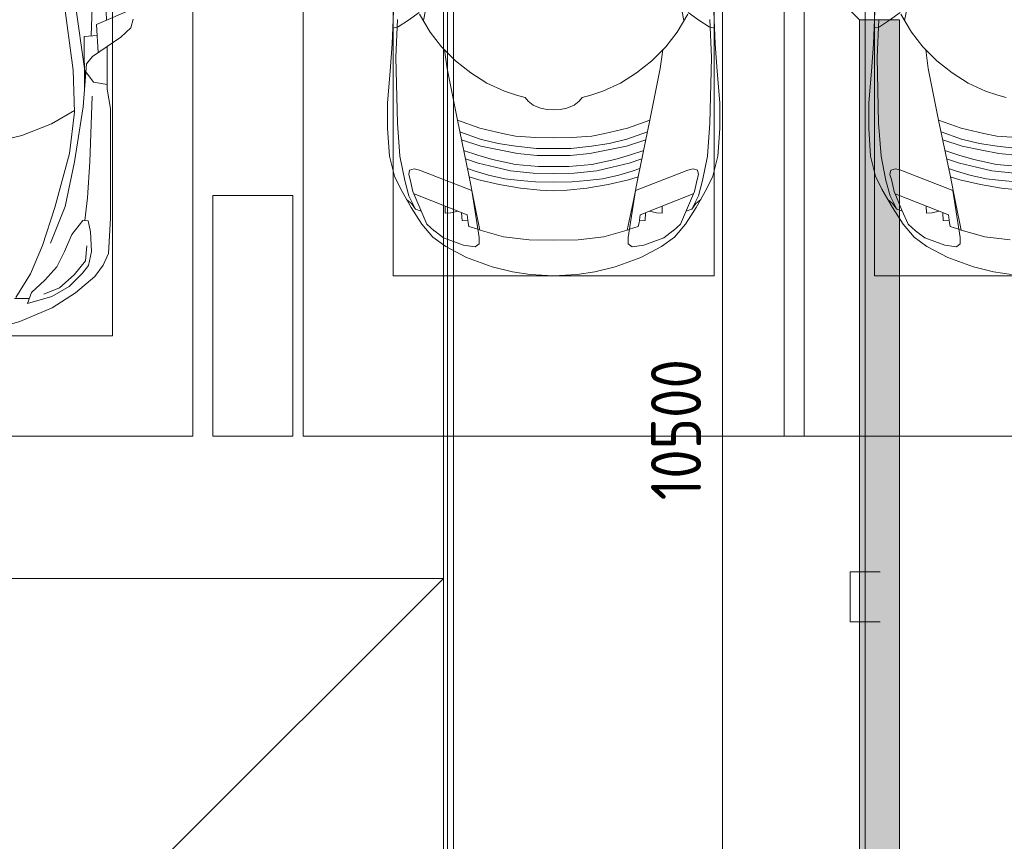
# Model space of a CAD drawing. Header units: millimetres. Extents: x -32229 to 170644, y -13689 to 125138.
# Tile 174 of 256: x 18272 to 23183, y 113738 to 117837. Entities that reach past the tile are written whole.
import ezdxf

# ---------------------------------------------------------------- set-up
doc = ezdxf.new("R2010")
doc.units = ezdxf.units.MM
for name, color, linetype, lineweight in [('A-ANNO-DIMS', 7, 'Continuous', 9), ('A-ANNO-DIMS-200', 7, 'Continuous', 9), ('A-DETL-GENF', 7, 'Continuous', 18), ('A-FLOR', 7, 'Continuous', 18), ('A-GENM', 7, 'Continuous', 18), ('C-PRKG', 7, 'Continuous', 18), ('M-EQPM', 7, 'Continuous', 18), ('S-COLS', 7, 'Continuous', 18)]:
    doc.layers.add(name, color=color, linetype=linetype, lineweight=lineweight)
doc.layers.add('A-DETL', color=7, linetype='Continuous', lineweight=9, true_color=0x00a600)
doc.styles.add('GOST Common_6', font='GOST_Common.ttf', dxfattribs={"width": 0.9, "height": 250})
doc.dimstyles.new('ГОСТ_2_5_мм2', dxfattribs={"dimscale": 304.8, "dimtxt": 251.428749, "dimasz": 0.492126, "dimexe": 0.492126, "dimexo": 0.656168, "dimgap": 0.098425, "dimtad": 1, "dimdec": 0, "dimdsep": 46, "dimtxsty": 'GOST Common_6', "dimblk1": 'OBLIQUE', "dimblk2": 'OBLIQUE', "dimsah": 1, "dimcen": 0.09, "dimazin": 2, "dimtfac": 1, "dimtdec": 4, "dimtix": 1, "dimtmove": 0, "dimatfit": 3, "dimfxl": 1, "dimtvp": 1, "dimtolj": 1, "dimtzin": 0, "dimarcsym": 2})

# ---------------------------------------------------------------- blocks, each defined once
blk = doc.blocks.new('АР_Машиноместо - 5300x2500_С-2205627--01 ЭО')
at = {"layer": 'A-DETL-GENF', "color": 253, "lineweight": 13, "true_color": 0xaaaaaa}
for p, q in [((1052.6, -517.5), (861.8, -571.6)), ((861.8, -571.6), (701.8, -640.4)), ((701.8, -640.4), (584.4, -714.6)), ((824.6, -660.9), (703.5, -696.4)), ((804.5, -715.7), (824.6, -660.9)), ((888.4, -685.9), (815.2, -686.6)), ((584.4, -714.6), (489, -795.6)), ((703.5, -696.4), (616.5, -746.4)), ((737.5, -778.3), (804.5, -715.7)), ((881.5, -691.6), (809.1, -809.4)), ((616.5, -746.4), (550, -812.3)), ((677.4, -843.7), (737.5, -778.3)), ((489, -795.6), (445.9, -853.1)), ((550, -812.3), (519.1, -851.5)), ((809.1, -809.4), (749.2, -950.3)), ((445.9, -853.1), (420.9, -910.7)), ((519.1, -851.5), (505.7, -920)), ((639.1, -920), (677.4, -843.7)), ((420.9, -910.7), (409.5, -1087)), ((505.7, -920), (510.2, -1018.7)), ((603.4, -1004.8), (639.1, -920)), ((749.2, -950.3), (687.4, -1141)), ((510.2, -1018.7), (521.5, -1074.5)), ((548.5, -1076.2), (603.4, -1004.8)), ((521.5, -1074.5), (548.5, -1076.2)), ((409.5, -1087), (410.6, -1634.2)), ((687.4, -1141), (615.4, -1410.3)), ((615.4, -1410.3), (589.4, -1615.5)), ((852.8, -1499), (1016.6, -1459.9)), ((703.6, -1557.1), (852.8, -1499)), ((590.4, -1624.3), (703.6, -1557.1)), ((589.4, -1615.5), (595.8, -1824.8)), ((410.6, -1634.2), (426.5, -1730.9)), ((546.5, -1642.6), (530.6, -1857.6)), ((426.5, -1730.9), (427.5, -1943)), ((495, -1765.3), (426.6, -1753.4)), ((533.6, -1816.8), (495, -1765.3)), ((540.9, -1993.7), (539.8, -1733.1)), ((597, -2231), (535, -1798.3)), ((530.6, -1857.6), (500.6, -1894.5)), ((595.8, -1824.8), (644.6, -2191.8)), ((500.6, -1894.5), (357.8, -1990.1)), ((479.9, -2052.9), (471, -1914.3)), ((357.8, -1990.1), (309.5, -2036.1)), ((540.9, -1993.7), (476.3, -1997.9)), ((505.9, -1996), (500, -2210.1)), ((309.5, -2036.1), (296.8, -2079.9)), ((301.4, -2130.5), (479.9, -2052.9)), ((432.3, -2119.9), (430.7, -2073.9))]:
    blk.add_line(p, q, dxfattribs=at)
at = {"layer": 'A-DETL-GENF', "color": 254, "lineweight": 13, "true_color": 0xd4d4d4}
for p, q in [((742.6, -707.8), (664.7, -739.9)), ((664.7, -739.9), (591.7, -805)), ((591.7, -805), (534.5, -874.4)), ((534.5, -874.4), (528.1, -949.5)), ((710.2, -962.8), (636.7, -1146)), ((537.4, -1076.1), (524.9, -1188.6)), ((636.7, -1146), (590.3, -1367.8)), ((524.9, -1188.6), (513.9, -1368.9)), ((513.9, -1368.9), (502.3, -1696.3)), ((590.3, -1367.8), (546.5, -1642.6))]:
    blk.add_line(p, q, dxfattribs=at)
at = {"layer": 'C-PRKG', "color": 253, "lineweight": 13, "true_color": 0xaaaaaa}
for p, q in [((2500, 0), (0, 0)), ((0, 0), (0, -5300)), ((400, -500), (400, -4800)), ((400, -500), (2100, -500))]:
    blk.add_line(p, q, dxfattribs=at)
blk = doc.blocks.new('АР_Машиноместо - 4900x2400_М__5300х2500_-V22--01 ЭО')
at = {"layer": 'A-DETL-GENF', "color": 253, "lineweight": 13, "true_color": 0xaaaaaa}
for p, q in [((619.7, 2168.6), (600.3, 2072.7)), ((1880.3, 2168.6), (1899.7, 2072.7)), ((444.9, 1956.8), (453, 2159.1)), ((578.8, 2112.6), (525.5, 2074.6)), ((1921.2, 2112.6), (1974.5, 2074.6)), ((2055.1, 1956.8), (2047, 2159.1)), ((525.5, 2074.6), (475.1, 2041)), ((634.6, 2015), (580.7, 2105.7)), ((1865.4, 2015), (1919.3, 2105.7)), ((1974.5, 2074.6), (2024.9, 2041)), ((475.1, 2041), (447.5, 2034.4)), ((690.7, 1941.6), (634.6, 2015)), ((1809.3, 1941.6), (1865.4, 2015)), ((2024.9, 2041), (2052.5, 2034.4)), ((434.8, 1820.7), (444.9, 1956.8)), ((761.1, 1871.7), (690.7, 1941.6)), ((718.3, 1834.2), (705.7, 1926.7)), ((1738.9, 1871.7), (1809.3, 1941.6)), ((1781.7, 1834.2), (1794.3, 1926.7)), ((2065.2, 1820.7), (2055.1, 1956.8)), ((837.5, 1812.1), (761.1, 1871.7)), ((1662.5, 1812.1), (1738.9, 1871.7)), ((422, 1662.9), (434.8, 1820.7)), ((770, 1576.5), (718.3, 1834.2)), ((1730, 1576.5), (1781.7, 1834.2)), ((2078, 1662.9), (2065.2, 1820.7)), ((917, 1761.1), (837.5, 1812.1)), ((1583, 1761.1), (1662.5, 1812.1)), ((1004.2, 1721.4), (917, 1761.1)), ((1064.9, 1700.5), (1004.2, 1721.4)), ((1435.1, 1700.5), (1495.8, 1721.4)), ((1495.8, 1721.4), (1583, 1761.1)), ((1107.2, 1689.8), (1064.9, 1700.5)), ((1123.5, 1670.9), (1107.2, 1689.8)), ((1147.5, 1650.5), (1123.5, 1670.9)), ((1352.5, 1650.5), (1376.5, 1670.9)), ((1376.5, 1670.9), (1392.8, 1689.8)), ((1392.8, 1689.8), (1435.1, 1700.5)), ((422, 1534.1), (422, 1662.9)), ((1184.7, 1635.7), (1147.5, 1650.5)), ((1217.8, 1629.1), (1184.7, 1635.7)), ((1217.8, 1629.1), (1250, 1626.8)), ((1282.2, 1629.1), (1250, 1626.8)), ((1282.2, 1629.1), (1315.3, 1635.7)), ((1315.3, 1635.7), (1352.5, 1650.5)), ((2078, 1534.1), (2078, 1662.9)), ((826.8, 1300.9), (770, 1576.5)), ((881.7, 1536.4), (770, 1576.5)), ((1618.3, 1536.4), (1730, 1576.5)), ((1673.2, 1300.9), (1730, 1576.5)), ((430.8, 1396.6), (422, 1534.1)), ((994.9, 1509.3), (881.7, 1536.4)), ((1505.1, 1509.3), (1618.3, 1536.4)), ((2069.2, 1396.6), (2078, 1534.1)), ((884.3, 1480.8), (782, 1518.1)), ((887, 1446.5), (790.4, 1477.3)), ((973.4, 1459.7), (884.3, 1480.8)), ((1060, 1496.1), (994.9, 1509.3)), ((1159.3, 1489.1), (1060, 1496.1)), ((1250, 1488.3), (1159.3, 1489.1)), ((1250, 1488.3), (1340.7, 1489.1)), ((1340.7, 1489.1), (1440, 1496.1)), ((1440, 1496.1), (1505.1, 1509.3)), ((1526.6, 1459.7), (1615.7, 1480.8)), ((1613, 1446.5), (1709.6, 1477.3)), ((1615.7, 1480.8), (1718, 1518.1)), ((871.4, 1401.1), (800.5, 1424.6)), ((986.2, 1425.6), (887, 1446.5)), ((1061.9, 1445.7), (973.4, 1459.7)), ((1070, 1410.4), (986.2, 1425.6)), ((1163.9, 1435.1), (1061.9, 1445.7)), ((1250, 1435.1), (1163.9, 1435.1)), ((1250, 1435.1), (1336.1, 1435.1)), ((1336.1, 1435.1), (1438.1, 1445.7)), ((1430, 1410.4), (1513.8, 1425.6)), ((1438.1, 1445.7), (1526.6, 1459.7)), ((1513.8, 1425.6), (1613, 1446.5)), ((1628.6, 1401.1), (1699.5, 1424.6)), ((455.7, 1296.1), (430.8, 1396.6)), ((873.8, 1361.2), (809.9, 1383.1)), ((945.3, 1380.6), (871.4, 1401.1)), ((1059, 1354.8), (945.3, 1380.6)), ((1168.3, 1399.8), (1070, 1410.4)), ((1250, 1400.1), (1168.3, 1399.8)), ((1250, 1400.1), (1331.7, 1399.8)), ((1331.7, 1399.8), (1430, 1410.4)), ((1441, 1354.8), (1554.7, 1380.6)), ((1554.7, 1380.6), (1628.6, 1401.1)), ((1626.2, 1361.2), (1690.1, 1383.1)), ((2044.3, 1296.1), (2069.2, 1396.6)), ((527.2, 1305.2), (531.8, 1326)), ((531.8, 1326), (554.4, 1333.3)), ((554.4, 1333.3), (580.7, 1327.1)), ((580.7, 1327.1), (841.1, 1225.9)), ((859.1, 1321.2), (819.9, 1334.4)), ((958.3, 1341.1), (873.8, 1361.2)), ((1035, 1323.2), (958.3, 1341.1)), ((1174.5, 1344.2), (1059, 1354.8)), ((1250, 1344.9), (1174.5, 1344.2)), ((1250, 1344.9), (1325.5, 1344.2)), ((1325.5, 1344.2), (1441, 1354.8)), ((1465, 1323.2), (1541.7, 1341.1)), ((1541.7, 1341.1), (1626.2, 1361.2)), ((1640.9, 1321.2), (1680.1, 1334.4)), ((1919.3, 1327.1), (1658.9, 1225.9)), ((1945.6, 1333.3), (1919.3, 1327.1)), ((1968.2, 1326), (1945.6, 1333.3)), ((1972.8, 1305.2), (1968.2, 1326)), ((487.4, 1232.1), (455.7, 1296.1)), ((535, 1280.6), (527.2, 1305.2)), ((548.2, 1220.1), (535, 1280.6)), ((853.8, 1167.4), (826.8, 1300.9)), ((876.3, 1278.7), (828.3, 1293.7)), ((925.2, 1301.6), (859.1, 1321.2)), ((978.6, 1254.6), (876.3, 1278.7)), ((1007.1, 1283.7), (925.2, 1301.6)), ((1083.6, 1274.6), (1007.1, 1283.7)), ((1148.3, 1312.4), (1035, 1323.2)), ((1250, 1309.3), (1148.3, 1312.4)), ((1250, 1309.3), (1351.7, 1312.4)), ((1351.7, 1312.4), (1465, 1323.2)), ((1416.4, 1274.6), (1492.9, 1283.7)), ((1492.9, 1283.7), (1574.8, 1301.6)), ((1521.4, 1254.6), (1623.7, 1278.7)), ((1574.8, 1301.6), (1640.9, 1321.2)), ((1623.7, 1278.7), (1671.7, 1293.7)), ((1646.2, 1167.4), (1673.2, 1300.9)), ((1951.8, 1220.1), (1965, 1280.6)), ((1965, 1280.6), (1972.8, 1305.2)), ((2012.6, 1232.1), (2044.3, 1296.1)), ((539.3, 1140.4), (487.4, 1232.1)), ((1084.1, 1236), (978.6, 1254.6)), ((1159.1, 1267.9), (1083.6, 1274.6)), ((1182.5, 1227.5), (1084.1, 1236)), ((1250, 1266.6), (1159.1, 1267.9)), ((1250, 1266.6), (1340.9, 1267.9)), ((1317.5, 1227.5), (1415.9, 1236)), ((1340.9, 1267.9), (1416.4, 1274.6)), ((1415.9, 1236), (1521.4, 1254.6)), ((1960.7, 1140.4), (2012.6, 1232.1)), ((540.4, 1159.6), (516.2, 1180.5)), ((586.9, 1126.3), (548.2, 1220.1)), ((841.1, 1225.9), (877.7, 991.4)), ((1250, 1223.7), (1182.5, 1227.5)), ((1250, 1223.7), (1317.5, 1227.5)), ((1658.9, 1225.9), (1622.3, 991.4)), ((1913.1, 1126.3), (1951.8, 1220.1)), ((1959.6, 1159.6), (1983.8, 1180.5)), ((593.2, 1056.8), (539.3, 1140.4)), ((561.3, 1132.6), (540.4, 1159.6)), ((589, 1121.6), (561.3, 1132.6)), ((882.6, 1027.5), (853.8, 1167.4)), ((1617.4, 1027.5), (1646.2, 1167.4)), ((1906.8, 1056.8), (1960.7, 1140.4)), ((1911, 1121.6), (1938.7, 1132.6)), ((1938.7, 1132.6), (1959.6, 1159.6)), ((617.9, 1057.3), (586.9, 1126.3)), ((1882.1, 1057.3), (1913.1, 1126.3)), ((647.2, 992.8), (593.2, 1056.8)), ((654.7, 1024.4), (617.9, 1057.3)), ((1000.2, 994.5), (871.4, 1031.3)), ((1499.8, 994.5), (1628.6, 1031.3)), ((1845.3, 1024.4), (1882.1, 1057.3)), ((1852.8, 992.8), (1906.8, 1056.8)), ((711.9, 946.2), (647.2, 992.8)), ((700.9, 989.1), (655, 1024.3)), ((800.1, 952.6), (700.9, 989.1)), ((877.7, 991.4), (877.7, 958.9)), ((1127.4, 979.8), (1000.2, 994.5)), ((1372.6, 979.8), (1499.8, 994.5)), ((1622.3, 991.4), (1622.3, 958.9)), ((1699.9, 952.6), (1799.1, 989.1)), ((1788.1, 946.2), (1852.8, 992.8)), ((1799.1, 989.1), (1845, 1024.3)), ((815.8, 891), (711.9, 946.2)), ((859, 944.1), (800.1, 952.6)), ((877.7, 958.9), (859, 944.1)), ((1250, 977.6), (1127.4, 979.8)), ((1250, 977.6), (1372.6, 979.8)), ((1622.3, 958.9), (1641, 944.1)), ((1641, 944.1), (1699.9, 952.6)), ((1684.2, 891), (1788.1, 946.2)), ((943.3, 845.1), (815.8, 891)), ((1556.7, 845.1), (1684.2, 891)), ((1044.2, 818.6), (943.3, 845.1)), ((1455.8, 818.6), (1556.7, 845.1)), ((1132.7, 806), (1044.2, 818.6)), ((1250, 800), (1132.7, 806)), ((1250, 800), (1367.3, 806)), ((1367.3, 806), (1455.8, 818.6))]:
    blk.add_line(p, q, dxfattribs=at)
at = {"layer": 'A-DETL-GENF', "color": 254, "lineweight": 13, "true_color": 0xd4d4d4}
for p, q in [((462.8, 1889.5), (471.8, 2077.7)), ((2037.2, 1889.5), (2028.2, 2077.7)), ((470.9, 1561.4), (462.8, 1889.5)), ((2029.1, 1561.4), (2037.2, 1889.5)), ((483.4, 1395.6), (470.9, 1561.4)), ((2016.6, 1395.6), (2029.1, 1561.4)), ((507.4, 1274.3), (483.4, 1395.6)), ((1992.6, 1274.3), (2016.6, 1395.6)), ((527.9, 1198.6), (507.4, 1274.3)), ((1972.1, 1198.6), (1992.6, 1274.3)), ((561.7, 1132.1), (527.9, 1198.6)), ((818.8, 1102.9), (554, 1208.1)), ((1681.2, 1102.9), (1946, 1208.1)), ((1938.3, 1132.1), (1972.1, 1198.6)), ((709.1, 1112.7), (708.2, 1146.9)), ((1790.9, 1112.7), (1791.8, 1146.9)), ((737.7, 1113.6), (709.1, 1112.7)), ((772.6, 1121.3), (737.7, 1113.6)), ((792.9, 1076.2), (791.2, 1114.5)), ((824.1, 1063.7), (818.8, 1102.9)), ((1675.9, 1063.7), (1681.2, 1102.9)), ((1707.1, 1076.2), (1708.8, 1114.5)), ((1727.4, 1121.3), (1762.3, 1113.6)), ((1762.3, 1113.6), (1790.9, 1112.7)), ((823.3, 1074.4), (792.9, 1076.2)), ((827.7, 1045), (824.1, 1063.7)), ((871.3, 1031.9), (827.7, 1045)), ((1628.7, 1031.9), (1672.3, 1045)), ((1672.3, 1045), (1675.9, 1063.7)), ((1676.7, 1074.4), (1707.1, 1076.2))]:
    blk.add_line(p, q, dxfattribs=at)
at = {"layer": 'C-PRKG', "color": 253, "lineweight": 13, "true_color": 0xaaaaaa}
for p, q in [((0, 0), (0, 5300)), ((2500, 0), (2500, 5300)), ((450, 800), (450, 4500)), ((2050, 800), (2050, 4500)), ((450, 800), (2050, 800)), ((2500, 0), (0, 0))]:
    blk.add_line(p, q, dxfattribs=at)
blk = doc.blocks.new('АР_Машиноместо - 4900x2400_М__5300х2500_-V58--01 ЭО')
at = {"layer": 'A-DETL-GENF', "color": 253, "lineweight": 13, "true_color": 0xaaaaaa}
for p, q in [((1367.3, -806), (1455.8, -818.6)), ((1455.8, -818.6), (1556.7, -845.1)), ((1556.7, -845.1), (1684.2, -891)), ((1684.2, -891), (1788.1, -946.2)), ((1372.6, -979.8), (1499.8, -994.5)), ((1622.3, -958.9), (1641, -944.1)), ((1622.3, -991.4), (1622.3, -958.9)), ((1641, -944.1), (1699.9, -952.6)), ((1699.9, -952.6), (1799.1, -989.1)), ((1788.1, -946.2), (1852.8, -992.8)), ((1499.8, -994.5), (1628.6, -1031.3)), ((1617.4, -1027.5), (1646.2, -1167.4)), ((1658.9, -1225.9), (1622.3, -991.4)), ((1799.1, -989.1), (1845, -1024.3)), ((1845.3, -1024.4), (1882.1, -1057.3)), ((1852.8, -992.8), (1906.8, -1056.8)), ((1882.1, -1057.3), (1913.1, -1126.3)), ((1906.8, -1056.8), (1960.7, -1140.4)), ((1911, -1121.6), (1938.7, -1132.6)), ((1913.1, -1126.3), (1951.8, -1220.1)), ((1646.2, -1167.4), (1673.2, -1300.9)), ((1938.7, -1132.6), (1959.6, -1159.6)), ((1959.6, -1159.6), (1983.8, -1180.5)), ((1960.7, -1140.4), (2012.6, -1232.1)), ((1317.5, -1227.5), (1415.9, -1236)), ((1919.3, -1327.1), (1658.9, -1225.9)), ((1951.8, -1220.1), (1965, -1280.6)), ((1340.9, -1267.9), (1416.4, -1274.6)), ((1415.9, -1236), (1521.4, -1254.6)), ((1416.4, -1274.6), (1492.9, -1283.7)), ((1521.4, -1254.6), (1623.7, -1278.7)), ((2012.6, -1232.1), (2044.3, -1296.1)), ((1351.7, -1312.4), (1465, -1323.2)), ((1465, -1323.2), (1541.7, -1341.1)), ((1492.9, -1283.7), (1574.8, -1301.6)), ((1574.8, -1301.6), (1640.9, -1321.2)), ((1623.7, -1278.7), (1671.7, -1293.7)), ((1640.9, -1321.2), (1680.1, -1334.4)), ((1673.2, -1300.9), (1730, -1576.5)), ((1965, -1280.6), (1972.8, -1305.2)), ((1972.8, -1305.2), (1968.2, -1326)), ((2044.3, -1296.1), (2069.2, -1396.6)), ((1325.5, -1344.2), (1441, -1354.8)), ((1441, -1354.8), (1554.7, -1380.6)), ((1541.7, -1341.1), (1626.2, -1361.2)), ((1626.2, -1361.2), (1690.1, -1383.1)), ((1945.6, -1333.3), (1919.3, -1327.1)), ((1968.2, -1326), (1945.6, -1333.3)), ((1331.7, -1399.8), (1430, -1410.4)), ((1430, -1410.4), (1513.8, -1425.6)), ((1554.7, -1380.6), (1628.6, -1401.1)), ((1628.6, -1401.1), (1699.5, -1424.6)), ((2069.2, -1396.6), (2078, -1534.1)), ((1336.1, -1435.1), (1438.1, -1445.7)), ((1438.1, -1445.7), (1526.6, -1459.7)), ((1513.8, -1425.6), (1613, -1446.5)), ((1526.6, -1459.7), (1615.7, -1480.8)), ((1613, -1446.5), (1709.6, -1477.3)), ((1340.7, -1489.1), (1440, -1496.1)), ((1440, -1496.1), (1505.1, -1509.3)), ((1505.1, -1509.3), (1618.3, -1536.4)), ((1615.7, -1480.8), (1718, -1518.1)), ((1618.3, -1536.4), (1730, -1576.5)), ((2078, -1534.1), (2078, -1662.9)), ((1730, -1576.5), (1781.7, -1834.2)), ((2078, -1662.9), (2065.2, -1820.7)), ((1392.8, -1689.8), (1435.1, -1700.5)), ((1435.1, -1700.5), (1495.8, -1721.4)), ((1495.8, -1721.4), (1583, -1761.1)), ((1583, -1761.1), (1662.5, -1812.1)), ((1662.5, -1812.1), (1738.9, -1871.7)), ((1781.7, -1834.2), (1794.3, -1926.7)), ((2065.2, -1820.7), (2055.1, -1956.8)), ((1738.9, -1871.7), (1809.3, -1941.6)), ((1809.3, -1941.6), (1865.4, -2015)), ((2055.1, -1956.8), (2047, -2159.1)), ((1865.4, -2015), (1919.3, -2105.7)), ((1974.5, -2074.6), (2024.9, -2041)), ((2024.9, -2041), (2052.5, -2034.4)), ((1880.3, -2168.6), (1899.7, -2072.7)), ((1921.2, -2112.6), (1974.5, -2074.6))]:
    blk.add_line(p, q, dxfattribs=at)
at = {"layer": 'A-DETL-GENF', "color": 254, "lineweight": 13, "true_color": 0xd4d4d4}
for p, q in [((1628.7, -1031.9), (1672.3, -1045)), ((1672.3, -1045), (1675.9, -1063.7)), ((1675.9, -1063.7), (1681.2, -1102.9)), ((1676.7, -1074.4), (1707.1, -1076.2)), ((1707.1, -1076.2), (1708.8, -1114.5)), ((1681.2, -1102.9), (1946, -1208.1)), ((1727.4, -1121.3), (1762.3, -1113.6)), ((1762.3, -1113.6), (1790.9, -1112.7)), ((1790.9, -1112.7), (1791.8, -1146.9)), ((1938.3, -1132.1), (1972.1, -1198.6)), ((1972.1, -1198.6), (1992.6, -1274.3)), ((1992.6, -1274.3), (2016.6, -1395.6)), ((2016.6, -1395.6), (2029.1, -1561.4)), ((2029.1, -1561.4), (2037.2, -1889.5)), ((2037.2, -1889.5), (2028.2, -2077.7))]:
    blk.add_line(p, q, dxfattribs=at)
at = {"layer": 'C-PRKG', "color": 253, "lineweight": 13, "true_color": 0xaaaaaa}
for p, q in [((2500, 0), (0, 0)), ((2500, 0), (2500, -5300)), ((450, -800), (2050, -800)), ((2050, -800), (2050, -4500))]:
    blk.add_line(p, q, dxfattribs=at)
blk = doc.blocks.new('АР_Лоток - 200х100h_ЛВ1-7511697--01 ЭО')
at = {"layer": 'M-EQPM', "lineweight": 13, "true_color": 0xf3f3f3}
blk.add_hatch(color=7, dxfattribs=at).paths.add_polyline_path([(8392.4, -100), (8392.4, 100), (0, 100), (0, -100), (5270.4, -100)])
blk = doc.blocks.new('АР-Заполнение деф_ шва - Д_ш_-5402230--01 ЭО')
at = {"layer": 'A-GENM', "color": 253, "lineweight": 13, "true_color": 0xaaaaaa}
for p, q in [((0, 25), (21235, 25)), ((0, -25), (21235, -25))]:
    blk.add_line(p, q, dxfattribs=at)
blk = doc.blocks.new('Наметкина 10_РД_АР_П_rvt-1--01 ЭО')
at = {"layer": 'A-FLOR', "color": 253, "lineweight": 13, "true_color": 0xaaaaaa}
for p, q in [((20385.3, 115050), (20385.3, 119960)), ((20405.3, 119910), (20405.3, 98768.3)), ((20435.3, 98740), (20435.3, 119910)), ((20435.3, 119910), (22460.3, 117837.4)), ((22460.3, 117837.4), (22660.3, 117837.4)), ((22460.3, 117837.4), (22460.3, 100765)), ((22660.3, 117837.4), (22660.3, 100765)), ((-20964.7, 115050), (20385.3, 115050)), ((-20964.7, 115050), (20385.3, 115050)), ((18235.2, 112900), (20385.3, 115050)), ((20385.3, 115050), (20385.3, 110550))]:
    blk.add_line(p, q, dxfattribs=at)
at = {"layer": 'S-COLS', "color": 253, "lineweight": 15, "true_color": 0xaaaaaa}
for p, q in [((19635.3, 116960), (19235.3, 116960)), ((19235.3, 116960), (19235.3, 115760)), ((19635.3, 115760), (19635.3, 116960)), ((19235.3, 115760), (19635.3, 115760))]:
    blk.add_line(p, q, dxfattribs=at)
at = {"layer": 'A-GENM', "color": 253, "lineweight": 13, "true_color": 0xaaaaaa, "rotation": 270}
blk.add_blockref('АР-Заполнение деф_ шва - Д_ш_-5402230--01 ЭО', (20410.3, 119935), dxfattribs=at)
at = {"layer": 'C-PRKG', "color": 253, "lineweight": 13, "true_color": 0xaaaaaa, "rotation": 180}
for name, p in [('АР_Машиноместо - 5300x2500_С-2205627--01 ЭО', (19135.3, 115760)), ('АР_Машиноместо - 4900x2400_М__5300х2500_-V58--01 ЭО', (24585.3, 115760))]:
    blk.add_blockref(name, p, dxfattribs=at)
at = {"layer": 'C-PRKG', "color": 253, "lineweight": 13, "true_color": 0xaaaaaa}
blk.add_blockref('АР_Машиноместо - 4900x2400_М__5300х2500_-V22--01 ЭО', (19685.3, 115760), dxfattribs=at)
at = {"layer": 'M-EQPM', "color": 253, "lineweight": 13, "true_color": 0xaaaaaa, "rotation": 270}
blk.add_blockref('АР_Лоток - 200х100h_ЛВ1-7511697--01 ЭО', (22560.3, 117837.4), dxfattribs=at)
blk = doc.blocks.new('DIMBLOCK184--01 ЭО')
at = {"layer": 'A-ANNO-DIMS-200'}
for p, q in [((21777.4, 121060), (21702.4, 121135)), ((21683.5, 121060), (21927.4, 121060)), ((21777.4, 121060), (21683.5, 121060)), ((21777.4, 121060), (21777.4, 110560.4)), ((21777.4, 121060), (21852.4, 120985)), ((21777.4, 110560.4), (21702.4, 110635.4)), ((21988.7, 110560.4), (21627.4, 110560.4)), ((21777.4, 110560.4), (21852.4, 110485.4)), ((21777.4, 110560.4), (21988.7, 110560.4))]:
    blk.add_line(p, q, dxfattribs=at)
at = {"layer": 'A-ANNO-DIMS-200', "color": 0, "insert": (21420.7, 115439.4), "char_height": 250, "width": 889.802, "attachment_point": 1, "rotation": 90, "line_spacing_factor": 1.022761, "style": 'GOST Common_6'}
blk.add_mtext('10500', dxfattribs=at)
blk = doc.blocks.new('_Oblique')
at = {"color": 0, "linetype": 'ByBlock', "lineweight": -2}
blk.add_line((-0.5, -0.5), (0.5, 0.5), dxfattribs=at)

msp = doc.modelspace()

# ---------------------------------------------------------------- linework, layer by layer
at = {"layer": 'A-DETL', "color": 5, "true_color": 0x0000ff}
for p, q in [((22488.8, 96167.2), (22488.8, 119369.3)), ((22563.8, 115082.6), (22413.8, 115082.6)), ((22413.8, 115082.6), (22413.8, 114832.6)), ((22413.8, 114832.6), (22563.8, 114832.6))]:
    msp.add_line(p, q, dxfattribs=at)

# ---------------------------------------------------------------- block references
at = {"lineweight": 5}
msp.add_blockref('Наметкина 10_РД_АР_П_rvt-1--01 ЭО', (0, 0), dxfattribs=at)

# ---------------------------------------------------------------- dimensions: what is measured, and where the dimension line sits
at = {"layer": 'A-ANNO-DIMS'}
dim = msp.add_linear_dim(base=(21777.4, 110560.4), p1=(21883.5, 121060), p2=(22188.7, 110560.4), angle=90, dimstyle='ГОСТ_2_5_мм2', override={"dimpost": '<>', "dimfxl": 10504.056801}, dxfattribs=at)
dim.commit()
dim.dimension.update_dxf_attribs({"geometry": 'DIMBLOCK184--01 ЭО', "text_midpoint": (21622.4, 115810.2)})

doc.saveas('drawing.dxf')
